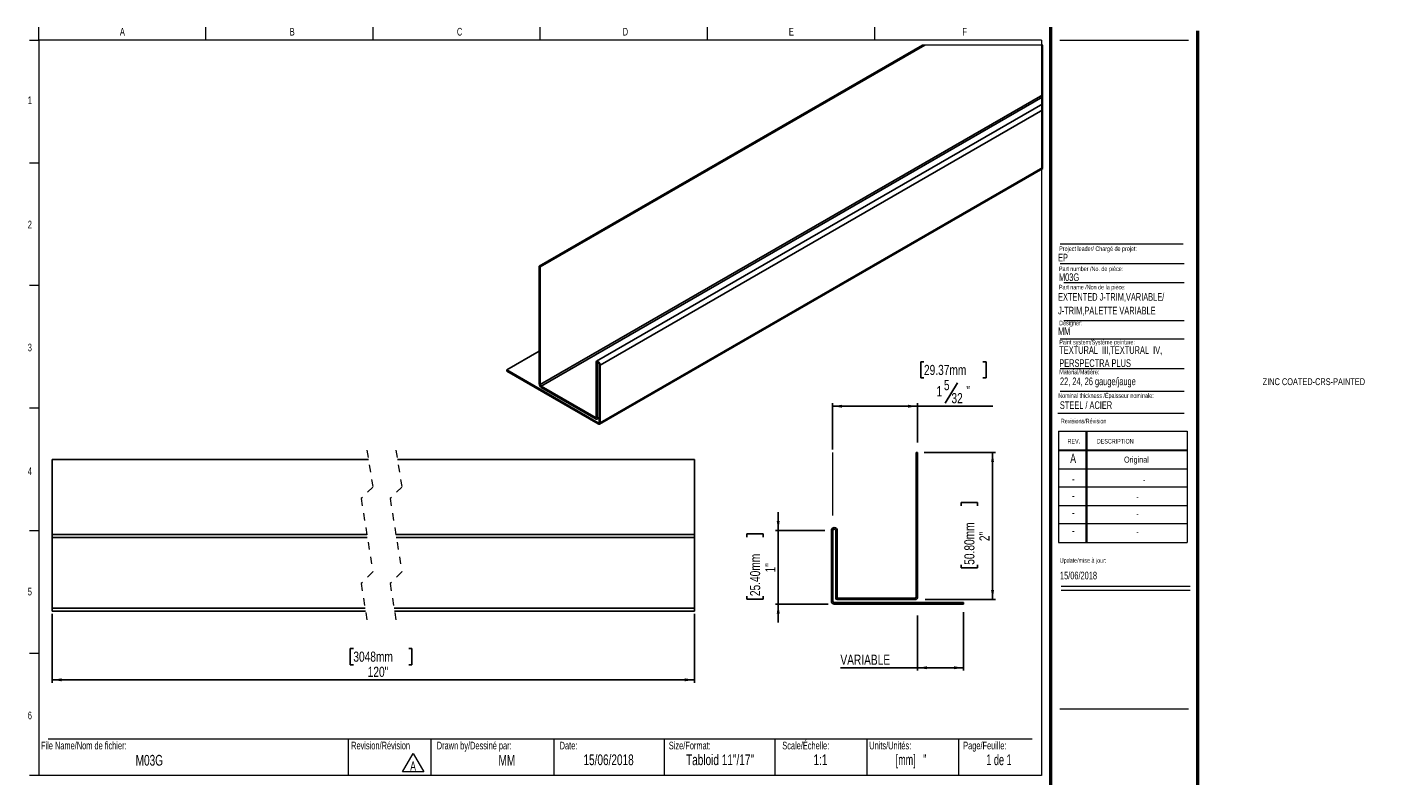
# Model space of a CAD drawing. Header units: inches. Extents: x 0.5 to 18.9, y 0.4 to 10.7.
import ezdxf

# ---------------------------------------------------------------- set-up
doc = ezdxf.new("R2010")
doc.units = ezdxf.units.IN
doc.header["$MEASUREMENT"] = 0
doc.linetypes.add('HIDDEN', pattern=[0.075, 0.05, -0.025])
doc.layers.add('FORMAT', color=7, linetype='Continuous')
doc.styles.add('SLDTEXTSTYLE0', font='TXT', dxfattribs={"width": 0.7})
doc.styles.add('SLDTEXTSTYLE1', font='TXT', dxfattribs={"width": 0.633333})
doc.styles.add('SLDTEXTSTYLE2', font='TXT', dxfattribs={"width": 0.625})
doc.styles.add('SLDTEXTSTYLE3', font='TXT', dxfattribs={"width": 0.75})
doc.dimstyles.new('SLDDIMSTYLE0', dxfattribs={"dimtxt": 0.137795, "dimasz": 0.13, "dimexe": 0, "dimexo": 0.0625, "dimgap": 0.034449, "dimtad": 1, "dimdec": 6, "dimrnd": 1e-09, "dimzin": 12, "dimdsep": 46, "dimlunit": 5, "dimtxsty": 'SLDTEXTSTYLE3', "dimsah": 1, "dimcen": 0.09, "dimadec": 0, "dimazin": 3, "dimtfac": 1, "dimtofl": 0, "dimtmove": 0, "dimatfit": 3, "dimfxl": 1, "dimfrac": 2, "dimtolj": 1, "dimtzin": 12, "dimarcsym": 0})
doc.dimstyles.new('SLDDIMSTYLE1', dxfattribs={"dimtxt": 0.137795, "dimasz": 0.13, "dimexe": 0, "dimexo": 0.0625, "dimgap": 0.034449, "dimtad": 1, "dimrnd": 1e-09, "dimzin": 12, "dimdsep": 46, "dimlunit": 5, "dimtxsty": 'SLDTEXTSTYLE3', "dimsah": 1, "dimcen": 0.09, "dimadec": 0, "dimazin": 3, "dimtfac": 1, "dimtofl": 0, "dimtmove": 0, "dimatfit": 3, "dimfxl": 1, "dimfrac": 2, "dimtolj": 1, "dimtzin": 12, "dimarcsym": 0})
doc.dimstyles.new('SLDDIMSTYLE2', dxfattribs={"dimtxt": 0.137795, "dimasz": 0.13, "dimexe": 0, "dimexo": 0.0625, "dimgap": 0.034449, "dimtad": 1, "dimrnd": 1e-09, "dimzin": 12, "dimdsep": 46, "dimlunit": 5, "dimtxsty": 'SLDTEXTSTYLE3', "dimsah": 1, "dimcen": 0.09, "dimadec": 0, "dimazin": 3, "dimtfac": 1, "dimtmove": 0, "dimatfit": 0, "dimfxl": 1, "dimfrac": 2, "dimtolj": 1, "dimtzin": 12, "dimarcsym": 0})

# ---------------------------------------------------------------- blocks, each defined once
blk = doc.blocks.new('SW_NOTE_0')
at = {"color": 0, "linetype": 'Continuous', "lineweight": 0}
for p, q in [((-0.097, 0.017), (0.049, 0.27)), ((0.049, 0.27), (0.195, 0.017)), ((0.195, 0.017), (-0.097, 0.017))]:
    blk.add_line(p, q, dxfattribs=at)
at = {"color": 0, "linetype": 'Continuous', "lineweight": 0, "insert": (0.049, 0.161), "char_height": 0.125, "attachment_point": 2, "style": 'SLDTEXTSTYLE0'}
blk.add_mtext('A', dxfattribs=at)
blk = doc.blocks.new('SW_NOTE_1')
at = {"layer": 'FORMAT', "color": 0, "char_height": 0.10417, "attachment_point": 1, "style": 'SLDTEXTSTYLE0'}
for s, insert in [('TEXTURAL  III,TEXTURAL  IV,', (0, 0.134)), ('PERSPECTRA PLUS', (0, -0.044))]:
    blk.add_mtext(s, dxfattribs=dict(at, insert=insert))
blk = doc.blocks.new('_D')
at = {"layer": 'FORMAT', "color": 250, "true_color": 0x454545}
for p, q in [((12.655, 6.143), (12.613, 6.143)), ((12.613, 6.143), (12.613, 5.925)), ((13.457, 6.143), (13.499, 6.143)), ((13.499, 6.143), (13.499, 5.925)), ((12.613, 5.925), (12.655, 5.925)), ((13.499, 5.925), (13.457, 5.925)), ((13.11, 5.856), (12.945, 5.581)), ((11.412, 4.95), (11.412, 5.58)), ((12.568, 5.54), (11.412, 5.54)), ((12.568, 5.047), (12.568, 5.58)), ((12.568, 5.54), (13.592, 5.54))]:
    blk.add_line(p, q, dxfattribs=at)
for points in [[(11.412, 5.54), (11.542, 5.52), (11.542, 5.56)], [(12.568, 5.54), (12.438, 5.56), (12.438, 5.52)]]:
    blk.add_solid(points, dxfattribs=at)
at = {"layer": 'FORMAT', "color": 250, "true_color": 0x454545, "attachment_point": 1, "style": 'SLDTEXTSTYLE3'}
for s, insert, char_height in [('29.37mm', (12.655, 6.102), 0.1378), ('1', (12.824, 5.813), 0.138), ('5', (12.926, 5.896), 0.138), ('32', (13.028, 5.718), 0.1378), ('"', (13.231, 5.816), 0.138)]:
    blk.add_mtext(s, dxfattribs=dict(at, insert=insert, char_height=char_height))
blk = doc.blocks.new('_D_1')
at = {"layer": 'FORMAT'}
for p, q in [((12.656, 4.91), (13.626, 4.91)), ((13.587, 4.91), (13.587, 2.91)), ((13.162, 4.187), (13.162, 4.229)), ((13.162, 4.229), (13.381, 4.229)), ((13.381, 4.229), (13.381, 4.187)), ((13.162, 3.384), (13.162, 3.342)), ((13.162, 3.342), (13.381, 3.342)), ((13.381, 3.342), (13.381, 3.384)), ((12.672, 2.91), (13.626, 2.91))]:
    blk.add_line(p, q, dxfattribs=at)
for points in [[(13.587, 4.91), (13.567, 4.78), (13.607, 4.78)], [(13.587, 2.91), (13.607, 3.04), (13.567, 3.04)]]:
    blk.add_solid(points, dxfattribs=at)
at = {"layer": 'FORMAT', "char_height": 0.1378, "attachment_point": 1, "rotation": 90, "style": 'SLDTEXTSTYLE3'}
for s, insert in [('50.80mm', (13.203, 3.384)), ('2"', (13.409, 3.706))]:
    blk.add_mtext(s, dxfattribs=dict(at, insert=insert))
blk = doc.blocks.new('_D_2')
at = {"layer": 'FORMAT'}
for p, q in [((12.568, 2.696), (12.568, 1.945)), ((13.193, 2.74), (13.193, 1.945)), ((12.568, 1.984), (11.519, 1.984)), ((12.568, 1.984), (13.193, 1.984))]:
    blk.add_line(p, q, dxfattribs=at)
for points in [[(12.568, 1.984), (12.698, 1.964), (12.698, 2.004)], [(13.193, 1.984), (13.063, 2.004), (13.063, 1.964)]]:
    blk.add_solid(points, dxfattribs=at)
at = {"layer": 'FORMAT', "insert": (11.519, 2.162), "char_height": 0.1378, "attachment_point": 1, "style": 'SLDTEXTSTYLE3'}
blk.add_mtext('VARIABLE', dxfattribs=at)
blk = doc.blocks.new('_D_3')
at = {"layer": 'FORMAT'}
for p, q in [((10.674, 3.85), (10.674, 4.1)), ((10.249, 3.761), (10.249, 3.803)), ((10.249, 3.803), (10.468, 3.803)), ((10.468, 3.803), (10.468, 3.761)), ((11.309, 3.85), (10.635, 3.85)), ((10.674, 2.85), (10.674, 3.85)), ((10.249, 2.958), (10.249, 2.916)), ((10.468, 2.916), (10.468, 2.958)), ((10.249, 2.916), (10.468, 2.916)), ((11.353, 2.85), (10.635, 2.85)), ((10.674, 2.85), (10.674, 2.6))]:
    blk.add_line(p, q, dxfattribs=at)
for points in [[(10.674, 3.85), (10.694, 3.98), (10.654, 3.98)], [(10.674, 2.85), (10.654, 2.72), (10.694, 2.72)]]:
    blk.add_solid(points, dxfattribs=at)
at = {"layer": 'FORMAT', "char_height": 0.1378, "attachment_point": 1, "rotation": 90, "style": 'SLDTEXTSTYLE3'}
for s, insert in [('25.40mm', (10.291, 2.958)), ('1"', (10.497, 3.28))]:
    blk.add_mtext(s, dxfattribs=dict(at, insert=insert))
blk = doc.blocks.new('_D_4')
at = {"layer": 'FORMAT'}
for p, q in [((0.805, 2.716), (0.805, 1.781)), ((9.535, 2.716), (9.535, 1.781)), ((4.9, 2.245), (4.858, 2.245)), ((4.858, 2.245), (4.858, 2.026)), ((5.652, 2.245), (5.694, 2.245)), ((5.694, 2.245), (5.694, 2.026)), ((4.858, 2.026), (4.9, 2.026)), ((5.694, 2.026), (5.652, 2.026)), ((0.805, 1.82), (9.535, 1.82))]:
    blk.add_line(p, q, dxfattribs=at)
for points in [[(0.805, 1.82), (0.935, 1.8), (0.935, 1.84)], [(9.535, 1.82), (9.405, 1.84), (9.405, 1.8)]]:
    blk.add_solid(points, dxfattribs=at)
at = {"layer": 'FORMAT', "char_height": 0.1378, "attachment_point": 1, "style": 'SLDTEXTSTYLE3'}
for s, insert in [('3048mm', (4.9, 2.204)), ('120"', (5.095, 1.998))]:
    blk.add_mtext(s, dxfattribs=dict(at, insert=insert))

msp = doc.modelspace()

# ---------------------------------------------------------------- linework, layer by layer
at = {"color": 7, "linetype": 'Continuous', "lineweight": 18}
for p, q in [((0.6262516, 10.5170732), (0.6262516, 10.6939449)), ((2.8970849, 10.5170732), (2.8970849, 10.6939449)), ((5.1679183, 10.5170732), (5.1679183, 10.6939449)), ((7.4387516, 10.5170732), (7.4387516, 10.6939449)), ((9.7095849, 10.6939449), (9.7095849, 10.5170732)), ((11.9804183, 10.6939449), (11.9804183, 10.5170732)), ((0.5012516, 10.5170732), (0.6262516, 10.5170732)), ((14.2512516, 10.5170732), (0.6262516, 10.5170732)), ((0.6262516, 10.5170732), (0.6262516, 0.5170732)), ((14.2512516, 10.5170732), (14.2512516, 0.5170732)), ((14.5012516, 10.5170732), (16.2512516, 10.5170732)), ((0.5012516, 8.8504065), (0.6262516, 8.8504065)), ((14.5052809, 7.4796461), (16.192868, 7.4796461)), ((14.5578273, 7.2228331), (16.192868, 7.2228331)), ((0.5012516, 7.1837398), (0.6262516, 7.1837398)), ((14.5578273, 6.7072972), (16.192868, 6.7072972)), ((14.5052809, 6.4574028), (16.192868, 6.4574028)), ((14.5052809, 6.0531641), (16.192868, 6.0531641)), ((14.5052809, 5.7453132), (16.192868, 5.7453132)), ((0.5012516, 5.5170732), (0.6262516, 5.5170732)), ((14.4754278, 5.446808), (16.192868, 5.446808)), ((14.4811999, 5.1987495), (16.2311999, 5.1987495)), ((14.4811999, 5.1987495), (14.4811999, 3.6887495)), ((14.8561999, 5.1987495), (14.8561999, 3.6887495)), ((14.8661999, 5.1987495), (14.8661999, 3.6887495)), ((16.2311999, 5.1987495), (16.2311999, 3.6887495)), ((14.4811999, 4.9487495), (16.2311999, 4.9487495)), ((14.4811999, 4.9387495), (16.2311999, 4.9387495)), ((14.4811999, 4.6887495), (16.2311999, 4.6887495)), ((16.2311999, 4.4387495), (14.4811999, 4.4387495)), ((14.4811999, 4.1887495), (16.2311999, 4.1887495)), ((16.2311999, 3.9387495), (14.4811999, 3.9387495)), ((0.5012516, 3.8504065), (0.6262516, 3.8504065)), ((14.4811999, 3.6887495), (16.2311999, 3.6887495)), ((14.5215385, 3.094666), (16.2715385, 3.094666)), ((14.5215385, 3.0386495), (16.2715385, 3.0386495)), ((0.5012516, 2.1837398), (0.6262516, 2.1837398)), ((0.7512516, 1.0170732), (14.1262516, 1.0170732)), ((4.8316802, 1.0170732), (4.8316802, 0.5170732)), ((5.9539324, 1.0170732), (5.9539324, 0.5170732)), ((7.6262516, 1.0170732), (7.6262516, 0.5170732)), ((9.1262516, 1.0170732), (9.1262516, 0.5170732)), ((10.6262516, 1.0170732), (10.6262516, 0.5170732)), ((11.8762516, 1.0170732), (11.8762516, 0.5170732)), ((13.1262516, 1.0170732), (13.1262516, 0.5170732)), ((0.6262516, 0.5170732), (0.5012516, 0.5170732)), ((14.2512516, 0.5170732), (0.6262516, 0.5170732))]:
    msp.add_line(p, q, dxfattribs=at)
at = {"color": 7, "linetype": 'Continuous', "lineweight": 50}
for p, q in [((14.3762516, 10.6939449), (14.3762516, 0.3920732)), ((16.3762516, 0.3920732), (16.3762516, 10.6420732))]:
    msp.add_line(p, q, dxfattribs=at)
at = {"color": 7, "linetype": 'Continuous', "lineweight": 25}
for p, q in [((7.4263186, 7.4433974), (12.6363278, 10.4510713)), ((7.4404595, 7.4352335), (12.6646095, 10.4510713)), ((7.4404595, 5.8342973), (14.2681739, 9.7758539)), ((7.4541592, 5.8105751), (14.2681739, 9.7442212)), ((14.2681739, 9.6496986), (8.2066748, 6.1504694)), ((8.2549593, 6.0995004), (14.2681739, 9.5708538)), ((8.2466757, 5.2973064), (14.2681739, 8.7734422)), ((8.2549593, 5.3156196), (14.2681739, 8.7869729)), ((7.4263186, 7.4433974), (7.4263186, 5.8424613)), ((7.4263186, 7.4433974), (7.4404595, 7.4352335)), ((7.4404595, 7.4352335), (7.4404595, 5.8342973)), ((6.984376, 6.0327808), (7.4263186, 6.2879074)), ((8.1983912, 5.3809383), (8.1983912, 6.1321563)), ((8.2125321, 5.3727743), (8.2125321, 6.1239923)), ((8.2408185, 6.1076644), (8.2408185, 5.3237835)), ((8.2549593, 6.0995004), (8.2549593, 5.3156196)), ((6.984376, 6.0164505), (6.984376, 6.0327808)), ((8.2266776, 5.3156172), (6.984376, 6.0327808)), ((8.2266776, 5.2992869), (6.984376, 6.0164505)), ((7.4541592, 5.8105751), (8.1983912, 5.3809383)), ((7.4541592, 5.7942449), (8.1983912, 5.364608)), ((8.2083926, 5.3636177), (8.2408185, 5.3823369)), ((0.8050244, 4.8154284), (5.1051053, 4.8154284)), ((0.8050244, 4.8154284), (0.8050244, 3.7954284)), ((5.4988074, 4.8154284), (9.5352528, 4.8154284)), ((9.5352528, 4.8154284), (9.5352528, 3.7954284)), ((12.5682986, 4.9104283), (12.5482986, 4.9104283)), ((12.5482986, 4.9104283), (12.5482986, 2.9497984)), ((12.5682986, 4.9104283), (12.5682986, 2.9497984)), ((5.0837931, 3.7954284), (0.8050244, 3.7954284)), ((0.8050244, 3.7954284), (0.8050244, 3.7554284)), ((0.8050244, 3.7554284), (5.0901055, 3.7554284)), ((0.8050244, 3.7554284), (0.8050244, 2.7954284)), ((9.5352528, 3.7954284), (5.4774906, 3.7954284)), ((5.4838077, 3.7554284), (9.5352528, 3.7554284)), ((9.5352528, 3.7954284), (9.5352528, 3.7554284)), ((9.5352528, 3.7554284), (9.5352528, 2.7954284)), ((11.3964236, 3.8504284), (11.3964236, 2.8904284)), ((11.4164235, 3.8504284), (11.4164235, 2.8904284)), ((11.4564236, 2.9304284), (11.4564236, 3.8504284)), ((11.4764235, 2.9304284), (11.4764235, 3.8504284)), ((0.8050244, 2.7954284), (0.8050244, 2.7554283)), ((0.8050244, 2.7954284), (5.0593223, 2.7954284)), ((5.4530245, 2.7954284), (9.5352528, 2.7954284)), ((9.5352528, 2.7954284), (9.5352528, 2.7554283)), ((11.4364236, 2.8704284), (13.1932986, 2.8704284)), ((11.4364236, 2.8504284), (13.1932986, 2.8504284)), ((12.5289285, 2.9304284), (11.4764235, 2.9304284)), ((12.5289285, 2.9104284), (11.4764235, 2.9104284)), ((13.1932986, 2.8504284), (13.1932986, 2.8704284)), ((0.8050244, 2.7554283), (5.0656348, 2.7554283)), ((5.459337, 2.7554283), (9.5352528, 2.7554283))]:
    msp.add_line(p, q, dxfattribs=at)
at = {"color": 8, "linetype": 'Continuous', "lineweight": 25}
for p, q in [((8.2125321, 6.1239923), (8.2266776, 6.1321563)), ((8.2125321, 5.3727743), (8.2408185, 5.3891022)), ((8.2266776, 5.3156172), (8.2408185, 5.3237812))]:
    msp.add_line(p, q, dxfattribs=at)
at = {"color": 7, "linetype": 'HIDDEN', "lineweight": 18}
for p, q in [((5.0853708, 4.9404284), (5.164111, 4.4416685)), ((5.4790716, 4.9404284), (5.5578118, 4.4416685)), ((5.164111, 4.4416685), (5.0066307, 4.2841882)), ((5.5578118, 4.4416685), (5.4003314, 4.2841882)), ((5.0066307, 4.2841882), (5.164111, 3.2866685)), ((5.4003314, 4.2841882), (5.5578118, 3.2866685)), ((5.164111, 3.2866685), (5.0066307, 3.1291882)), ((5.5578118, 3.2866685), (5.4003314, 3.1291882)), ((5.0066307, 3.1291882), (5.0853708, 2.6304284)), ((5.4003314, 3.1291882), (5.4790716, 2.6304284))]:
    msp.add_line(p, q, dxfattribs=at)
at = {"color": 7, "linetype": 'Continuous', "lineweight": 18, "flags": 128}
msp.add_lwpolyline([(14.2681739, 8.7734422), (14.2681739, 8.7869729), (14.2681739, 9.5708538), (14.2681739, 9.6496986), (14.2681739, 9.7442212), (14.2681739, 9.7758539), (14.2681739, 10.4510713), (12.6646095, 10.4510713), (12.6363278, 10.4510713)], dxfattribs=at)
at = {"color": 7, "linetype": 'Continuous', "lineweight": 25, "flags": 128}
for points in [[(8.1983912, 6.1321563), (8.2005454, 6.1434107), (8.2066748, 6.1504694), (8.2158502, 6.1522505), (8.2266776, 6.1484889), (8.2375003, 6.1397547), (8.2466757, 6.1273762), (8.2528051, 6.1132423), (8.2549593, 6.0995004)], [(8.2125321, 6.1239923), (8.2136115, 6.1296195), (8.2166762, 6.1331489), (8.2212616, 6.1340383), (8.2266776, 6.1321586), (8.232089, 6.1277915), (8.2366743, 6.1216011), (8.239739, 6.1145353), (8.2408185, 6.1076644)]]:
    msp.add_lwpolyline(points, dxfattribs=at)
at = {"color": 7, "linetype": 'Continuous', "lineweight": 25}
for centre, radius, start, end in [((7.4867594, 5.8452144), 0.0605035, 182.60805572, 237.39689665), ((7.4702083, 5.8356605), 0.02978, 182.62365302, 237.38966084), ((8.2039125, 5.3713736), 0.0087326, 230.78284935, 9.22980432), ((8.2321969, 5.3223862), 0.008734, 230.80679773, 9.20585595), ((8.2377174, 5.312823), 0.0174672, 230.79968961, 9.21296407), ((11.4364236, 3.8504284), 0.04, 0, 180), ((11.4364236, 3.8504284), 0.02, 0, 180), ((11.4364236, 2.8904284), 0.04, 180, 270), ((11.4364236, 2.8904284), 0.02, 180, 270), ((11.4764236, 2.9304284), 0.02, 180, 270), ((12.5289285, 2.9497984), 0.0393701, 270, 0), ((12.5289285, 2.9497984), 0.0193701, 270, 0)]:
    msp.add_arc(centre, radius, start, end, dxfattribs=at)
at = {"layer": 'FORMAT', "color": 250, "lineweight": 18, "true_color": 0x454545}
for p, q in [((14.5052809, 7.7477891), (16.1756542, 7.7477891)), ((11.4120486, 4.9104284), (11.4120486, 4.0523704)), ((12.5682986, 4.9104284), (12.5682986, 4.7639985))]:
    msp.add_line(p, q, dxfattribs=at)
at = {"layer": 'FORMAT', "lineweight": 18}
msp.add_line((14.5012516, 1.4265536), (16.2512516, 1.4265536), dxfattribs=at)

# ---------------------------------------------------------------- block references
at = {"color": 7, "linetype": 'Continuous', "lineweight": 0}
msp.add_blockref('SW_NOTE_0', (5.6629239, 0.5500403), dxfattribs=at)
at = {"layer": 'FORMAT'}
msp.add_blockref('SW_NOTE_1', (14.4936793, 6.2219515), dxfattribs=at)

# ---------------------------------------------------------------- texts
at = {"color": 7, "linetype": 'Continuous', "lineweight": 0}
for s, insert, char_height, attachment_point, style in [('A', (1.7614258, 10.6839024), 0.1041667, 2, 'SLDTEXTSTYLE0'), ('B', (4.0695891, 10.6839024), 0.1041667, 2, 'SLDTEXTSTYLE0'), ('C', (6.3441318, 10.6839024), 0.1041667, 2, 'SLDTEXTSTYLE0'), ('D', (8.5974733, 10.6839024), 0.1041667, 2, 'SLDTEXTSTYLE0'), ('E', (10.8526565, 10.6839024), 0.1041667, 2, 'SLDTEXTSTYLE0'), ('F', (13.2074254, 10.6839024), 0.1041667, 2, 'SLDTEXTSTYLE0'), ('1', (0.5037246, 9.7518248), 0.1041667, 2, 'SLDTEXTSTYLE0'), ('2', (0.5037246, 8.0618626), 0.1041667, 2, 'SLDTEXTSTYLE0'), ('EP', (14.4770103, 7.6126145), 0.10416667, 1, 'SLDTEXTSTYLE0'), ('Project leader/ Chargé de projet:', (14.4927736, 7.7128037), 0.0625, 1, 'SLDTEXTSTYLE0'), ('Part number /No. de pièce:', (14.4892638, 7.4395042), 0.0625, 1, 'SLDTEXTSTYLE0'), ('M03G', (14.4892638, 7.3462932), 0.10416667, 1, 'SLDTEXTSTYLE0'), ('Designer:', (14.4927736, 6.7027068), 0.0625, 1, 'SLDTEXTSTYLE0'), ('MM', (14.4770103, 6.6115619), 0.10416667, 1, 'SLDTEXTSTYLE0'), ('3', (0.5037246, 6.3910002), 0.1041667, 2, 'SLDTEXTSTYLE0'), ('Paint system/Système peinture:', (14.4936793, 6.4423393), 0.0625, 1, 'SLDTEXTSTYLE0'), ('ZINC COATED-CRS-PAINTED', (17.2579034, 5.920721), 0.09375, 1, 'SLDTEXTSTYLE0'), ('Nominal thickness /Épaisseur nominale:', (14.4802784, 5.7152135), 0.0625, 1, 'SLDTEXTSTYLE0'), ('STEEL / ACIER', (14.5019361, 5.6065758), 0.104166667, 1, 'SLDTEXTSTYLE0'), ('Revisions/Révision', (14.5156012, 5.3694188), 0.0625, 1, 'SLDTEXTSTYLE0'), ('REV.', (14.6062312, 5.0951297), 0.0625, 1, 'SLDTEXTSTYLE0'), ('DESCRIPTION', (15.0041424, 5.0951297), 0.0625, 1, 'SLDTEXTSTYLE0'), ('A', (14.6820414, 4.8942809), 0.125, 2, 'SLDTEXTSTYLE0'), ('Original', (15.5419694, 4.8554617), 0.08333333, 2, 'SLDTEXTSTYLE0'), ('4', (0.5037246, 4.7085424), 0.1041667, 2, 'SLDTEXTSTYLE0'), ('-', (14.6833579, 4.6174037), 0.125, 2, 'SLDTEXTSTYLE0'), ('-', (15.6471739, 4.5785845), 0.0833333, 2, 'SLDTEXTSTYLE0'), ('-', (14.6833579, 4.3881653), 0.125, 2, 'SLDTEXTSTYLE0'), ('-', (15.5556728, 4.3493461), 0.0833333, 2, 'SLDTEXTSTYLE0'), ('-', (14.6833579, 4.1569001), 0.125, 2, 'SLDTEXTSTYLE0'), ('-', (15.5556728, 4.118081), 0.0833333, 2, 'SLDTEXTSTYLE0'), ('-', (14.6833579, 3.9142956), 0.125, 2, 'SLDTEXTSTYLE0'), ('-', (15.5556728, 3.8754764), 0.0833333, 2, 'SLDTEXTSTYLE0'), ('Update/mise à jour:', (14.5009021, 3.4746831), 0.0625, 1, 'SLDTEXTSTYLE0'), ('15/06/2018', (14.5029298, 3.2903145), 0.10416667, 1, 'SLDTEXTSTYLE0'), ('5', (0.5037246, 3.0715769), 0.1041667, 2, 'SLDTEXTSTYLE0'), ('6', (0.5037246, 1.3878409), 0.1041667, 2, 'SLDTEXTSTYLE0'), ('File Name/Nom de fichier:', (0.6549319, 0.9786785), 0.104166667, 1, 'SLDTEXTSTYLE0'), ('Revision/Révision', (4.8700984, 0.9786785), 0.104166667, 1, 'SLDTEXTSTYLE0'), ('Drawn by/Dessiné par:', (6.0332993, 0.9786785), 0.104166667, 1, 'SLDTEXTSTYLE0'), ('Date:', (7.7035091, 0.9786785), 0.10416667, 1, 'SLDTEXTSTYLE0'), ('Size/Format:', (9.1875093, 0.9786785), 0.104166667, 1, 'SLDTEXTSTYLE0'), ('Scale/Échelle:', (10.7293877, 0.9786785), 0.104166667, 1, 'SLDTEXTSTYLE0'), ('Units/Unités:', (11.9111167, 0.9786785), 0.104166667, 1, 'SLDTEXTSTYLE0'), ('Page/Feuille:', (13.1879976, 0.9786785), 0.104166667, 1, 'SLDTEXTSTYLE0'), ('M03G', (2.1277234, 0.7993968), 0.14583333, 2, 'SLDTEXTSTYLE0'), ('MM', (6.9863934, 0.7993968), 0.14583333, 2, 'SLDTEXTSTYLE0'), ('15/06/2018', (8.3687858, 0.805962), 0.14583333, 2, 'SLDTEXTSTYLE0'), ('Tabloid 11"/17"', (9.8831067, 0.805962), 0.145833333, 2, 'SLDTEXTSTYLE0'), ('1:1', (11.2474421, 0.805962), 0.14583333, 2, 'SLDTEXTSTYLE0'), ('[mm]   "', (12.4789981, 0.805962), 0.14583333, 2, 'SLDTEXTSTYLE2'), ('1 de 1', (13.6742198, 0.805962), 0.14583333, 2, 'SLDTEXTSTYLE1')]:
    msp.add_mtext(s, dxfattribs=dict(at, insert=insert, char_height=char_height, attachment_point=attachment_point, style=style))
at = {"layer": 'FORMAT', "attachment_point": 1, "style": 'SLDTEXTSTYLE0'}
for s, insert, char_height in [('Part name /Non de la pièce:', (14.4892638, 7.1904184), 0.0625), ('EXTENTED J-TRIM,VARIABLE/', (14.4770103, 7.0784856), 0.104166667), ('J-TRIM,PALETTE VARIABLE', (14.4770103, 6.8922265), 0.104166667), ('Material/Matière:', (14.4936793, 6.0368173), 0.0625), ('22, 24, 26 gauge/jauge', (14.503118, 5.9304258), 0.104166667)]:
    msp.add_mtext(s, dxfattribs=dict(at, insert=insert, char_height=char_height))

# ---------------------------------------------------------------- dimensions: what is measured, and where the dimension line sits
at = {"layer": 'FORMAT', "color": 250, "true_color": 0x454545}
dim = msp.add_linear_dim(base=(11.4120486, 5.5403496), p1=(12.5682986, 4.9104284), p2=(11.4120486, 4.9104284), dimstyle='SLDDIMSTYLE0', dxfattribs=at)
dim.commit()
dim.dimension.update_dxf_attribs({"geometry": '_D', "text_midpoint": (13.0559258, 5.5403496), "dimtype": 160})
at = {"layer": 'FORMAT'}
for base, p1, p2, dimstyle, picture, middle in [((13.5869993, 2.9104284), (12.5682986, 4.9104284), (12.5289285, 2.9104284), 'SLDDIMSTYLE1', '_D_1', (13.5869993, 3.7854007)), ((10.6744051, 3.8504284), (11.4364236, 2.8504284), (11.3964236, 3.8504284), 'SLDDIMSTYLE2', '_D_3', (10.6744051, 3.3595304))]:
    dim = msp.add_linear_dim(base=base, p1=p1, p2=p2, angle=90, dimstyle=dimstyle, dxfattribs=at)
    dim.commit()
    dim.dimension.update_dxf_attribs({"geometry": picture, "text_midpoint": middle, "dimtype": 160})
dim = msp.add_linear_dim(base=(13.1932986, 1.9842866), p1=(12.5682986, 2.9497984), p2=(13.1932986, 2.8504284), text='VARIABLE', dimstyle='SLDDIMSTYLE1', dxfattribs=at)
dim.commit()
dim.dimension.update_dxf_attribs({"geometry": '_D_2', "text_midpoint": (11.9400512, 1.9842866), "dimtype": 160})
dim = msp.add_linear_dim(base=(9.5352508, 1.8199696), p1=(0.8050263, 2.7554284), p2=(9.5352508, 2.7554284), angle=0, text='120"', dimstyle='SLDDIMSTYLE1', dxfattribs=at)
dim.commit()
dim.dimension.update_dxf_attribs({"geometry": '_D_4', "text_midpoint": (5.2761681, 1.8199696), "dimtype": 160})

doc.saveas('drawing.dxf')
